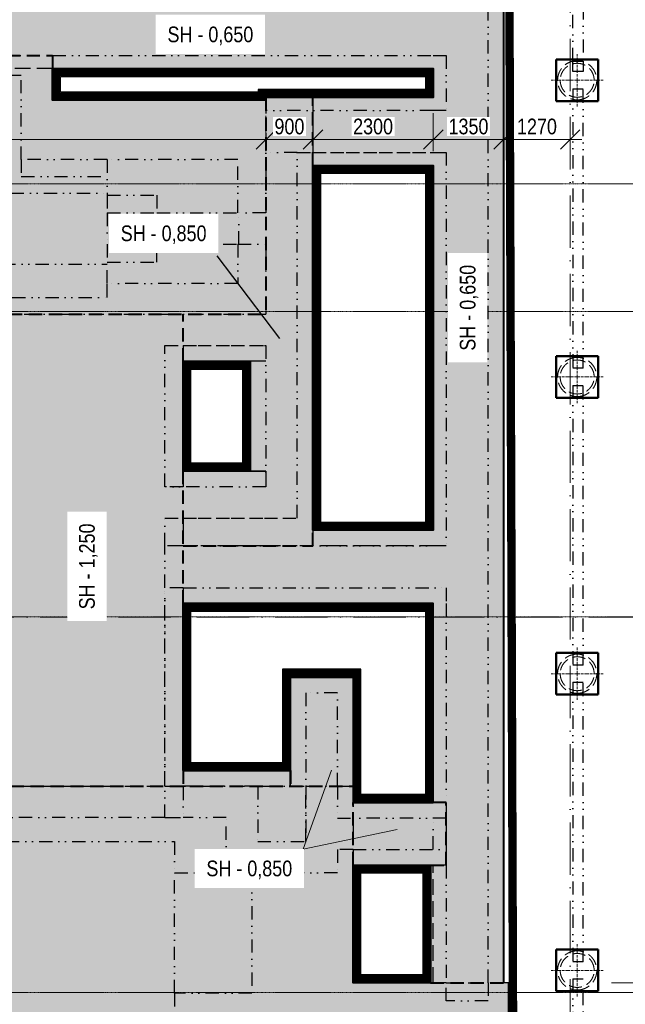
# Model space of a CAD drawing. Header units: millimetres. Extents: x -2694 to 670324, y -147023 to 76385.
# Tile 28 of 51: x 278634 to 290226, y 33526 to 52374. Entities that reach past the tile are written whole.
import ezdxf

# ---------------------------------------------------------------- set-up
doc = ezdxf.new("R2010")
doc.units = ezdxf.units.MM
doc.header["$LTSCALE"] = 10
for name, pattern in [('A_CARA_07', [7, 5, -2]), ('Carkovana 0.5x', [0.14, 0.1, -0.04]), ('Cerchovana 2x', [0.5, 0.3, -0.1, 0, -0.1]), ('DASHDOT', [25.4, 12.7, -6.35, 0, -6.35]), ('DASHED', [19.05, 12.7, -6.35]), ('DIVIDE', [31.75, 12.7, -6.35, 0, -6.35, 0, -6.35]), ('Teckovana', [0.06, 0, -0.06]), ('Čerchovaná 20mm', [3000, 2000, -500, 0, -500])]:
    doc.linetypes.add(name, pattern=pattern)
doc.layers.get('0').update_dxf_attribs({"lineweight": 20})
doc.layers.get('Defpoints').update_dxf_attribs({"lineweight": 20})
for name, color, linetype, lineweight in [('_A_OSY_HPFM', 253, 'DASHDOT', 13), ('A_KOTY', 7, 'Continuous', 13), ('CA_NEVHRA', 43, 'A_CARA_07', 20), ('CA_POHHRA25', 7, 'Continuous', 20), ('CA_REZY', 1, 'Continuous', 40), ('CA_ZAKLADY25', 43, 'Continuous', 20)]:
    doc.layers.add(name, color=color, linetype=linetype, lineweight=lineweight)
doc.layers.add('A_SRAFY_ZB', color=7, linetype='Continuous', lineweight=13, true_color=0xc8c8c8, transparency=0.3)
doc.layers.add('B_PUD_ZAKLAD_TENKA_PODKLADNI_BETON_A_H.I.', color=7, linetype='Continuous', lineweight=30, true_color=0x05ff44)
doc.layers.add('B_PUD_ZAKLAD_TUCNA_ZAKLAD_SPARA', color=7, linetype='Continuous', lineweight=40, true_color=0xff054b)
doc.layers.add('Rastr', color=252, linetype='Teckovana', lineweight=20, plot=False)
doc.layers.add('Standard', color=131, linetype='Continuous', lineweight=20, transparency=0.25)
doc.styles.add('KÓTY', font='ARIALN.TTF')
doc.dimstyles.new('INPROS - 150', dxfattribs={"dimscale": 150, "dimtxt": 2, "dimasz": 2.5, "dimexe": 1.5, "dimexo": 2, "dimtad": 1, "dimdec": 0, "dimrnd": 5, "dimtxsty": 'KÓTY', "dimblk": 'OBLIQUE', "dimcen": 2.5, "dimdle": 1.5, "dimadec": 0, "dimazin": 0, "dimtfac": 1, "dimtdec": 0, "dimtmove": 2, "dimatfit": 3, "dimldrblk": 'OBLIQUE', "dimfxl": 6, "dimfxlon": 1, "dimtfill": 1, "dimlwd": -1, "dimlwe": -1, "dimarcsym": 0})

# ---------------------------------------------------------------- blocks, each defined once
blk = doc.blocks.new('OSY_HPFM')
at = {"layer": '_A_OSY_HPFM', "color": 7, "linetype": 'Čerchovaná 20mm', "lineweight": 9, "ltscale": 0.05, "transparency": 33554641}
for p, q in [((289170, -1496), (289170, 75185)), ((-1494, 49230), (294943, 49230)), ((-1494, 46790), (294943, 46790)), ((-1494, 40940), (294943, 40940)), ((-1494, 33750), (294943, 33750))]:
    blk.add_line(p, q, dxfattribs=at)
blk = doc.blocks.new('zaklady hpfm')
at = {"layer": 'CA_ZAKLADY25', "color": 8, "lineweight": 50, "true_color": 0x7b7b7b}
for p, q in [((288905, 51615), (288905, 50815)), ((289705, 51615), (288905, 51615)), ((288905, 51615), (289705, 51615)), ((288905, 50815), (288905, 51615)), ((289705, 50815), (289705, 51615)), ((289705, 51615), (289705, 50815)), ((288905, 50815), (289705, 50815)), ((289705, 50815), (288905, 50815)), ((288905, 45935), (288905, 45135)), ((289705, 45935), (288905, 45935)), ((288905, 45935), (289705, 45935)), ((288905, 45135), (288905, 45935)), ((289705, 45135), (289705, 45935)), ((289705, 45935), (289705, 45135)), ((288905, 45135), (289705, 45135)), ((289705, 45135), (288905, 45135)), ((288905, 40255), (288905, 39455)), ((289705, 40255), (288905, 40255)), ((288905, 40255), (289705, 40255)), ((288905, 39455), (288905, 40255)), ((289705, 39455), (289705, 40255)), ((289705, 40255), (289705, 39455)), ((288905, 39455), (289705, 39455)), ((289705, 39455), (288905, 39455)), ((288905, 34575), (288905, 33775)), ((289705, 34575), (288905, 34575)), ((288905, 34575), (289705, 34575)), ((288905, 33775), (288905, 34575)), ((289705, 33775), (289705, 34575)), ((289705, 34575), (289705, 33775)), ((288905, 33775), (289705, 33775)), ((289705, 33775), (288905, 33775))]:
    blk.add_line(p, q, dxfattribs=at)
blk = doc.blocks.new('PRAHY')
at = {"layer": 'CA_REZY', "color": 251, "linetype": 'DIVIDE', "lineweight": 25, "ltscale": 2, "true_color": 0x646464}
for p, q in [((289220, -144399), (289220, -138899)), ((289420, -138899), (289420, -144399)), ((289220, -144399), (289420, -144399)), ((289220, -144598), (289220, -144399)), ((289420, -144399), (289220, -144399)), ((289420, -144399), (289420, -144598)), ((289420, -144598), (289220, -144598)), ((289220, -144928), (289420, -144928)), ((289220, -144928), (289220, -150278)), ((289420, -150278), (289420, -144928)), ((289420, -150278), (289220, -150278)), ((289220, -150608), (289420, -150608)), ((289220, -150608), (289220, -155958)), ((289420, -155958), (289420, -150608)), ((289420, -155958), (289220, -155958)), ((289220, -156288), (289420, -156288)), ((289220, -156288), (289220, -161638)), ((289420, -161638), (289420, -156288)), ((289420, -161638), (289220, -161638)), ((289220, -161964), (289420, -161964)), ((289220, -161964), (289220, -166914)), ((289420, -166914), (289420, -161964))]:
    blk.add_line(p, q, dxfattribs=at)
blk = doc.blocks.new('rastr jirka netisk')
at = {"layer": 'Rastr', "linetype": 'Cerchovana 2x', "lineweight": 5, "transparency": 33554508}
for p, q in [((300474, 234478), (185603, 234478)), ((300474, 232038), (185603, 232038)), ((300474, 226188), (185603, 226188)), ((300474, 218998), (185603, 218998))]:
    blk.add_line(p, q, dxfattribs=at)
blk = doc.blocks.new('PILOTY')
at = {"layer": 'CA_NEVHRA', "color": 8, "true_color": 0x7b7b7b}
for p, q in [((289305, -150305), (289305, -149980)), ((289305, -150480), (289305, -150305)), ((289130, -150480), (288805, -150480)), ((289305, -150480), (289130, -150480)), ((289305, -150480), (289305, -150655)), ((289305, -150480), (289480, -150480)), ((289480, -150480), (289805, -150480)), ((289305, -150655), (289305, -150980)), ((289305, -155985), (289305, -155660)), ((289305, -156160), (289305, -155985)), ((289130, -156160), (288805, -156160)), ((289305, -156160), (289130, -156160)), ((289305, -156160), (289305, -156335)), ((289305, -156160), (289480, -156160)), ((289480, -156160), (289805, -156160)), ((289305, -156335), (289305, -156660)), ((289305, -161665), (289305, -161340)), ((289305, -161840), (289305, -161665)), ((289130, -161840), (288805, -161840)), ((289305, -161840), (289130, -161840)), ((289305, -161840), (289305, -162015)), ((289305, -161840), (289480, -161840)), ((289480, -161840), (289805, -161840)), ((289305, -162015), (289305, -162340)), ((289305, -167345), (289305, -167020)), ((289305, -167520), (289305, -167345)), ((289130, -167520), (288805, -167520)), ((289305, -167520), (289130, -167520)), ((289305, -167520), (289305, -167695)), ((289305, -167520), (289480, -167520)), ((289480, -167520), (289805, -167520)), ((289305, -167695), (289305, -168020))]:
    blk.add_line(p, q, dxfattribs=at)
at = {"layer": 'CA_NEVHRA', "color": 8, "ltscale": 5, "true_color": 0x7b7b7b}
for centre, radius, start, end in [((289305, -150480), 375, 90, 270), ((289305, -150480), 375, 90, 270), ((289305, -150480), 325, 0, 180), ((289305, -150480), 325, 0, 180), ((289305, -150480), 375, 270, 90), ((289305, -150480), 375, 270, 90), ((289305, -150480), 325, 180, 0), ((289305, -150480), 325, 180, 0), ((289305, -156160), 375, 90, 270), ((289305, -156160), 375, 90, 270), ((289305, -156160), 325, 0, 180), ((289305, -156160), 325, 0, 180), ((289305, -156160), 375, 270, 90), ((289305, -156160), 375, 270, 90), ((289305, -156160), 325, 180, 0), ((289305, -156160), 325, 180, 0), ((289305, -161840), 375, 90, 270), ((289305, -161840), 375, 90, 270), ((289305, -161840), 325, 0, 180), ((289305, -161840), 325, 0, 180), ((289305, -161840), 375, 270, 90), ((289305, -161840), 375, 270, 90), ((289305, -161840), 325, 180, 0), ((289305, -161840), 325, 180, 0), ((289305, -167520), 375, 90, 270), ((289305, -167520), 375, 90, 270), ((289305, -167520), 375, 270, 90), ((289305, -167520), 375, 270, 90), ((289305, -167520), 325, 0, 180), ((289305, -167520), 325, 0, 180), ((289305, -167520), 325, 180, 0), ((289305, -167520), 325, 180, 0)]:
    blk.add_arc(centre, radius, start, end, dxfattribs=at)
blk = doc.blocks.new('tvar betonu')
at = {"layer": 'Standard', "color": 13, "linetype": 'DIVIDE', "lineweight": 25, "ltscale": 2, "true_color": 0xff5252, "transparency": 33554687}
for p, q in [((287599, 33940), (287599, 59620)), ((287899, 59620), (287899, 33940)), ((276862, 51690), (279262, 51690)), ((279262, 51690), (286549, 51690)), ((279262, 51690), (279262, 50835)), ((286549, 51690), (286799, 51690)), ((286799, 51690), (286799, 50635)), ((278662, 51305), (277462, 51305)), ((278662, 49695), (278662, 51305)), ((286549, 51440), (279262, 51440)), ((286549, 50885), (286549, 51440)), ((279262, 50835), (283347, 50835)), ((283347, 50835), (283347, 50885)), ((283347, 50885), (286549, 50885)), ((283347, 50835), (283347, 48675)), ((286549, 50635), (283347, 50635)), ((286799, 50635), (286549, 50635)), ((283947, 49835), (283347, 49835)), ((283947, 42835), (283947, 49835)), ((283947, 49835), (284247, 49835)), ((283947, 42835), (283947, 49835)), ((283947, 49835), (286799, 49835)), ((284247, 49835), (286549, 49835)), ((286549, 49835), (286799, 49835)), ((286799, 49835), (286799, 42300)), ((286799, 49835), (286799, 42300)), ((278662, 49695), (278662, 49375)), ((280309, 49695), (278662, 49695)), ((280309, 49695), (280309, 49015)), ((282809, 49695), (280309, 49695)), ((282809, 48675), (282809, 49695)), ((284247, 49585), (284247, 42600)), ((286549, 49585), (284247, 49585)), ((286549, 42600), (286549, 49585)), ((278662, 49375), (280309, 49375)), ((278459, 49055), (280309, 49055)), ((280309, 49015), (281259, 49015)), ((280309, 49015), (280309, 48675)), ((281259, 49015), (281259, 48675)), ((280309, 48675), (280309, 48075)), ((280309, 48675), (281259, 48675)), ((281259, 48675), (282809, 48675)), ((283347, 48675), (282809, 48675)), ((282827, 48075), (282827, 48675)), ((280309, 48075), (280309, 47735)), ((281259, 48075), (280309, 48075)), ((281259, 47735), (281259, 48075)), ((281259, 48075), (282809, 48075)), ((282809, 48075), (282809, 47325)), ((282809, 48075), (283347, 48075)), ((283347, 48075), (283347, 46735)), ((275124, 47695), (280309, 47695)), ((280309, 47325), (280309, 47735)), ((280309, 47735), (281259, 47735)), ((282809, 47325), (280309, 47325)), ((280309, 47055), (280309, 47325)), ((272139, 47055), (280309, 47055)), ((271099, 46735), (283347, 46735)), ((281412, 43435), (281412, 46135)), ((281412, 46135), (281762, 46135)), ((281412, 43435), (281412, 46135)), ((281412, 46135), (283347, 46135)), ((281762, 46135), (281762, 43435)), ((281762, 46135), (283047, 46135)), ((283047, 46135), (283347, 46135)), ((283347, 46135), (283347, 43735)), ((283347, 46135), (283347, 43435)), ((283047, 45835), (281762, 45835)), ((283047, 43735), (283047, 45835)), ((281762, 43735), (283047, 43735)), ((283347, 43735), (283347, 43435)), ((281762, 43435), (281412, 43435)), ((283347, 43435), (281412, 43435)), ((283347, 43435), (281762, 43435)), ((281412, 42300), (281412, 42835)), ((281412, 42835), (281762, 42835)), ((281412, 42300), (281412, 42835)), ((281412, 42835), (283947, 42835)), ((281762, 42835), (281762, 42300)), ((281762, 42835), (283947, 42835)), ((284247, 42600), (286549, 42600)), ((281412, 41500), (281412, 42300)), ((281762, 42300), (281412, 42300)), ((286799, 42300), (281412, 42300)), ((283947, 42300), (281762, 42300)), ((284247, 42300), (283947, 42300)), ((286549, 42300), (284247, 42300)), ((286799, 42300), (286549, 42300)), ((281412, 37100), (281412, 41500)), ((281762, 41500), (281412, 41500)), ((281412, 37700), (281412, 41500)), ((281762, 41500), (281762, 37100)), ((281762, 41500), (286799, 41500)), ((286799, 41500), (286799, 41200)), ((286549, 41200), (281762, 41200)), ((286549, 37390), (286549, 41200)), ((286799, 41200), (286799, 37390)), ((283814, 39490), (283814, 39790)), ((283814, 39790), (285014, 39790)), ((285014, 39790), (285014, 39490)), ((283814, 38000), (283814, 39490)), ((284714, 39490), (284114, 39490)), ((284114, 39490), (284114, 37700)), ((284714, 37700), (284714, 39490)), ((285014, 39490), (285014, 37700)), ((281762, 38000), (283814, 38000)), ((281412, 37700), (283189, 37700)), ((283189, 37700), (281762, 37700)), ((283189, 37700), (283189, 36640)), ((283189, 37700), (284114, 37700)), ((283189, 37700), (283189, 36640)), ((284114, 37700), (284114, 36640)), ((284114, 36640), (284114, 37700)), ((284114, 37700), (284714, 37700)), ((284714, 37700), (284714, 37090)), ((284714, 37700), (285014, 37700)), ((284714, 37700), (284714, 37090)), ((285014, 37700), (285014, 37090)), ((285014, 37390), (286549, 37390)), ((286799, 37390), (286799, 37090)), ((281412, 37100), (277287, 37100)), ((282589, 37100), (281762, 37100)), ((282589, 36040), (282589, 37100)), ((284714, 37090), (285014, 37090)), ((284714, 37090), (285014, 37090)), ((285014, 37090), (285014, 36490)), ((286799, 37090), (285014, 37090)), ((286549, 36490), (286549, 37090)), ((277099, 36640), (281599, 36640)), ((277099, 36640), (281599, 36640)), ((281599, 36640), (281599, 36040)), ((281599, 36640), (281599, 36040)), ((283189, 36640), (284114, 36640)), ((283189, 36640), (284114, 36640)), ((284714, 36490), (284714, 36040)), ((285014, 36490), (284714, 36490)), ((284714, 36490), (284714, 36040)), ((285014, 36490), (284714, 36490)), ((285014, 36490), (285014, 33940)), ((285014, 36490), (286799, 36490)), ((286799, 36490), (286799, 36190)), ((286499, 36190), (285014, 36190)), ((286499, 33940), (286499, 36190)), ((286799, 36190), (286799, 33940)), ((281599, 33740), (281599, 36040)), ((281599, 36040), (282589, 36040)), ((282589, 36040), (283079, 36040)), ((283079, 36040), (283079, 33740)), ((284714, 36040), (283079, 36040)), ((284714, 36040), (283079, 36040)), ((286799, 33940), (285014, 33940)), ((286799, 33590), (286799, 33940)), ((287599, 33940), (287599, 33590)), ((287999, 33940), (287599, 33940)), ((287999, 31040), (287999, 33940)), ((281599, 33740), (281599, 33140)), ((283079, 33740), (281599, 33740)), ((281599, 33740), (281599, 33140)), ((287599, 33590), (286799, 33590))]:
    blk.add_line(p, q, dxfattribs=at)
at = {"layer": 'Standard', "color": 13, "linetype": 'Carkovana 0.5x', "lineweight": 25, "ltscale": 300, "true_color": 0xff5252, "transparency": 33554687}
for p, q in [((279262, 51440), (276862, 51440)), ((284247, 50885), (284247, 49585)), ((283347, 45835), (283047, 45835)), ((283047, 43735), (283347, 43735)), ((283347, 43735), (283047, 43735)), ((283047, 43735), (283347, 43735)), ((284247, 42600), (284247, 42300)), ((283814, 37700), (283814, 38000)), ((283814, 37700), (283814, 38000)), ((283814, 38000), (283814, 37700)), ((277287, 37700), (281412, 37700)), ((286549, 37390), (286799, 37390)), ((281412, 37100), (281762, 37100)), ((286799, 37090), (286799, 36490)), ((286499, 36190), (286549, 36190)), ((286549, 36190), (286499, 36190)), ((286549, 36190), (286499, 36190)), ((286549, 33940), (286549, 36190)), ((286799, 36190), (286549, 36190)), ((286799, 33940), (287599, 33940))]:
    blk.add_line(p, q, dxfattribs=at)
blk = doc.blocks.new('_Oblique')
at = {"color": 0, "linetype": 'ByBlock', "lineweight": -2}
blk.add_line((-0.5, -0.5), (0.5, 0.5), dxfattribs=at)
blk = doc.blocks.new('*D141')
at = {"layer": 'A_KOTY', "color": 0, "transparency": 16777216}
for p, q in [((290859, 33715), (290859, 53039)), ((289959, 52814), (291084, 52814)), ((289959, 33940), (291084, 33940))]:
    blk.add_line(p, q, dxfattribs=at)
at = {"layer": 'Defpoints', "color": 0, "transparency": 16777216}
for p in [(286474, 52814), (290859, 52814), (287899, 33940)]:
    blk.add_point(p, dxfattribs=at)
at = {"layer": 'A_KOTY', "color": 0, "transparency": 16777216, "xscale": 375, "yscale": 375, "zscale": 375}
for p, rotation in [((290859, 52814), 90), ((290859, 33940), 270)]:
    blk.add_blockref('_Oblique', p, dxfattribs=dict(at, rotation=rotation))
at = {"layer": 'A_KOTY', "color": 0, "transparency": 16777216, "insert": (290613, 43377), "char_height": 300, "attachment_point": 5, "rotation": 90, "style": 'KÓTY', "bg_fill": 3, "box_fill_scale": 1.1, "bg_fill_color": 256, "bg_fill_true_color": 13158600, "bg_fill_transparency": 0}
blk.add_mtext('18875', dxfattribs=at)
blk = doc.blocks.new('*D142')
at = {"layer": 'A_KOTY', "color": 0, "transparency": 16777216}
for p, q in [((290859, 34165), (290859, 30815)), ((289959, 33940), (291084, 33940)), ((289959, 31040), (291084, 31040))]:
    blk.add_line(p, q, dxfattribs=at)
at = {"layer": 'Defpoints', "color": 0, "transparency": 16777216}
for p in [(287899, 33940), (287999, 31040), (290859, 31040)]:
    blk.add_point(p, dxfattribs=at)
at = {"layer": 'A_KOTY', "color": 0, "transparency": 16777216, "xscale": 375, "yscale": 375, "zscale": 375}
for p, rotation in [((290859, 33940), 90), ((290859, 31040), 270)]:
    blk.add_blockref('_Oblique', p, dxfattribs=dict(at, rotation=rotation))
at = {"layer": 'A_KOTY', "color": 0, "transparency": 16777216, "insert": (290613, 32490), "char_height": 300, "attachment_point": 5, "rotation": 90, "style": 'KÓTY', "bg_fill": 3, "box_fill_scale": 1.1, "bg_fill_color": 256, "bg_fill_true_color": 13158600, "bg_fill_transparency": 0}
blk.add_mtext('2900', dxfattribs=at)
blk = doc.blocks.new('*D183')
at = {"layer": 'A_KOTY', "color": 0, "transparency": 16777216}
for p, q in [((271399, 50535), (271399, 49856)), ((283347, 50535), (283347, 49856)), ((271174, 50081), (283572, 50081))]:
    blk.add_line(p, q, dxfattribs=at)
at = {"layer": 'Defpoints', "color": 0, "transparency": 16777216}
for p in [(271399, 50835), (283347, 50835), (283347, 50081)]:
    blk.add_point(p, dxfattribs=at)
at = {"layer": 'A_KOTY', "color": 0, "transparency": 16777216, "xscale": 375, "yscale": 375, "zscale": 375, "rotation": 180}
blk.add_blockref('_Oblique', (271399, 50081), dxfattribs=at)
at = {"layer": 'A_KOTY', "color": 0, "transparency": 16777216, "xscale": 375, "yscale": 375, "zscale": 375}
blk.add_blockref('_Oblique', (283347, 50081), dxfattribs=at)
at = {"layer": 'A_KOTY', "color": 0, "transparency": 16777216, "insert": (277373, 50328), "char_height": 300, "attachment_point": 5, "style": 'KÓTY', "bg_fill": 3, "box_fill_scale": 1.1, "bg_fill_color": 256, "bg_fill_true_color": 13158600, "bg_fill_transparency": 0}
blk.add_mtext('11950', dxfattribs=at)
blk = doc.blocks.new('*D184')
at = {"layer": 'A_KOTY', "color": 0, "transparency": 16777216}
for p, q in [((283347, 50535), (283347, 49856)), ((284247, 50585), (284247, 49856)), ((283122, 50081), (284472, 50081))]:
    blk.add_line(p, q, dxfattribs=at)
at = {"layer": 'Defpoints', "color": 0, "transparency": 16777216}
for p in [(283347, 50835), (284247, 50885), (284247, 50081)]:
    blk.add_point(p, dxfattribs=at)
at = {"layer": 'A_KOTY', "color": 0, "transparency": 16777216, "xscale": 375, "yscale": 375, "zscale": 375, "rotation": 180}
blk.add_blockref('_Oblique', (283347, 50081), dxfattribs=at)
at = {"layer": 'A_KOTY', "color": 0, "transparency": 16777216, "xscale": 375, "yscale": 375, "zscale": 375}
blk.add_blockref('_Oblique', (284247, 50081), dxfattribs=at)
at = {"layer": 'A_KOTY', "color": 0, "transparency": 16777216, "insert": (283797, 50328), "char_height": 300, "attachment_point": 5, "style": 'KÓTY', "bg_fill": 3, "box_fill_scale": 1.1, "bg_fill_color": 256, "bg_fill_true_color": 13158600, "bg_fill_transparency": 0}
blk.add_mtext('900', dxfattribs=at)
blk = doc.blocks.new('*D185')
at = {"layer": 'A_KOTY', "color": 0, "transparency": 16777216}
for p, q in [((284247, 50585), (284247, 49856)), ((286549, 50585), (286549, 49856)), ((284022, 50081), (286774, 50081))]:
    blk.add_line(p, q, dxfattribs=at)
at = {"layer": 'Defpoints', "color": 0, "transparency": 16777216}
for p in [(284247, 50885), (286549, 50885), (286549, 50081)]:
    blk.add_point(p, dxfattribs=at)
at = {"layer": 'A_KOTY', "color": 0, "transparency": 16777216, "xscale": 375, "yscale": 375, "zscale": 375, "rotation": 180}
blk.add_blockref('_Oblique', (284247, 50081), dxfattribs=at)
at = {"layer": 'A_KOTY', "color": 0, "transparency": 16777216, "xscale": 375, "yscale": 375, "zscale": 375}
blk.add_blockref('_Oblique', (286549, 50081), dxfattribs=at)
at = {"layer": 'A_KOTY', "color": 0, "transparency": 16777216, "insert": (285398, 50328), "char_height": 300, "attachment_point": 5, "style": 'KÓTY', "bg_fill": 3, "box_fill_scale": 1.1, "bg_fill_color": 256, "bg_fill_true_color": 13158600, "bg_fill_transparency": 0}
blk.add_mtext('2300', dxfattribs=at)
blk = doc.blocks.new('*D186')
at = {"layer": 'A_KOTY', "color": 0, "transparency": 16777216}
for p, q in [((286549, 50585), (286549, 49856)), ((287899, 49530), (287899, 50306)), ((286324, 50081), (288124, 50081))]:
    blk.add_line(p, q, dxfattribs=at)
at = {"layer": 'Defpoints', "color": 0, "transparency": 16777216}
for p in [(286549, 50885), (287899, 50081), (287899, 49230)]:
    blk.add_point(p, dxfattribs=at)
at = {"layer": 'A_KOTY', "color": 0, "transparency": 16777216, "xscale": 375, "yscale": 375, "zscale": 375, "rotation": 180}
blk.add_blockref('_Oblique', (286549, 50081), dxfattribs=at)
at = {"layer": 'A_KOTY', "color": 0, "transparency": 16777216, "xscale": 375, "yscale": 375, "zscale": 375}
blk.add_blockref('_Oblique', (287899, 50081), dxfattribs=at)
at = {"layer": 'A_KOTY', "color": 0, "transparency": 16777216, "insert": (287224, 50328), "char_height": 300, "attachment_point": 5, "style": 'KÓTY', "bg_fill": 3, "box_fill_scale": 1.1, "bg_fill_color": 256, "bg_fill_true_color": 13158600, "bg_fill_transparency": 0}
blk.add_mtext('1350', dxfattribs=at)
blk = doc.blocks.new('*D187')
at = {"layer": 'A_KOTY', "color": 0, "transparency": 16777216}
for p, q in [((289170, 50515), (289170, 49856)), ((287899, 49530), (287899, 50306)), ((287674, 50081), (289395, 50081))]:
    blk.add_line(p, q, dxfattribs=at)
at = {"layer": 'Defpoints', "color": 0, "lineweight": 100, "transparency": 16777216}
for p in [(289170, 50815), (289170, 50081), (287899, 49230)]:
    blk.add_point(p, dxfattribs=at)
at = {"layer": 'A_KOTY', "color": 0, "transparency": 16777216, "xscale": 375, "yscale": 375, "zscale": 375, "rotation": 180}
blk.add_blockref('_Oblique', (287899, 50081), dxfattribs=at)
at = {"layer": 'A_KOTY', "color": 0, "transparency": 16777216, "xscale": 375, "yscale": 375, "zscale": 375}
blk.add_blockref('_Oblique', (289170, 50081), dxfattribs=at)
at = {"layer": 'A_KOTY', "color": 0, "transparency": 16777216, "insert": (288535, 50328), "char_height": 300, "attachment_point": 5, "style": 'KÓTY', "bg_fill": 3, "box_fill_scale": 1.1, "bg_fill_color": 256, "bg_fill_true_color": 13158600, "bg_fill_transparency": 0}
blk.add_mtext('1270', dxfattribs=at)
blk = doc.blocks.new('*D236')
at = {"layer": 'A_KOTY', "color": 0, "transparency": 16777216}
for p, q in [((292357, 59845), (292357, 18366)), ((291457, 59620), (292582, 59620)), ((291457, 18591), (292582, 18591))]:
    blk.add_line(p, q, dxfattribs=at)
at = {"layer": 'Defpoints', "color": 0, "transparency": 16777216}
for p in [(287899, 59620), (290859, 18591), (292357, 18591)]:
    blk.add_point(p, dxfattribs=at)
at = {"layer": 'A_KOTY', "color": 0, "transparency": 16777216, "xscale": 375, "yscale": 375, "zscale": 375}
for p, rotation in [((292357, 59620), 90), ((292357, 18591), 270)]:
    blk.add_blockref('_Oblique', p, dxfattribs=dict(at, rotation=rotation))
at = {"layer": 'A_KOTY', "color": 0, "transparency": 16777216, "insert": (292110, 39105), "char_height": 300, "attachment_point": 5, "rotation": 90, "style": 'KÓTY', "bg_fill": 3, "box_fill_scale": 1.1, "bg_fill_color": 256, "bg_fill_true_color": 13158600, "bg_fill_transparency": 0}
blk.add_mtext('41030', dxfattribs=at)

msp = doc.modelspace()

# ---------------------------------------------------------------- hatches: boundary and pattern name
at = {"layer": 'A_SRAFY_ZB', "linetype": 'Continuous', "lineweight": -3}
for points in [[(287899.5, 59620), (286549.5, 59620), (286549.5, 52745), (271399.5, 52745), (271399.5, 51440), (276862.5, 51440), (276862.5, 51690), (279262.5, 51690), (279262.5, 51440), (286549.5, 51440), (286549.5, 50885), (284247, 50885), (284247, 49585), (286549.5, 49585), (286549.5, 42600), (284247, 42600), (284247, 42300), (281762, 42300), (281762, 41200), (286549.5, 41200), (286549.5, 37390), (286799.5, 37390), (286799.5, 36190), (286499.5, 36190), (286499.5, 33940), (287899.5, 33940)], [(284247, 49585), (284247, 50885), (283347, 50885), (283347, 46735), (281762, 46735), (281762, 45835), (283047, 45835), (283047, 43735), (281762, 43735), (281762, 42300), (284247, 42300), (284247, 42600)]]:
    msp.add_hatch(color=256, dxfattribs=at).paths.add_polyline_path(points)
h = msp.add_hatch(color=256, dxfattribs=at)
h.paths.add_polyline_path([(269299.5, 50835), (263836.5, 50835), (263836.5, 51340), (263836.5, 51690), (261436.5, 51690), (261436.5, 51340), (261436.5, 50835), (257352, 50835), (257352, 46735), (263412, 46735), (263412, 45935), (269299.5, 45935)])
h.paths.add_polyline_path([(283347, 50835), (279262.5, 50835), (279262.5, 51440), (279262.5, 51690), (276862.5, 51690), (276862.5, 51440), (276862.5, 50835), (271399.5, 50835), (271399.5, 45935), (277287, 45935), (277287, 46735), (283347, 46735)])
h = msp.add_hatch(color=256, dxfattribs=at)
h.paths.add_polyline_path([(263762, 43290), (263762, 44345), (263762, 45635), (263762, 45935), (263412, 45935), (263412, 46735), (258937, 46735), (258937, 45835), (258937, 43735), (258937, 41200), (258937, 38000), (258937, 37700), (263762, 37700), (263762, 38450), (263762, 39850), (263762, 41890)])
h.paths.add_polyline_path([(281762, 43735), (281762, 45835), (281762, 46735), (277287, 46735), (277287, 45935), (276937, 45935), (276937, 45635), (276937, 44345), (276937, 43290), (276937, 41890), (276937, 39850), (276937, 38450), (276937, 37700), (281762, 37700), (281762, 38000), (281762, 41200)])
h = msp.add_hatch(color=256, dxfattribs=at)
h.paths.add_polyline_path([(283814.5, 38000), (281762, 38000), (281762, 37700), (283814.5, 37700)])
h.paths.add_polyline_path([(285014.5, 39790), (283814.5, 39790), (283814.5, 38000), (283814.5, 37700), (285014.5, 37700)])
h.paths.add_polyline_path([(286799.5, 37390), (286549.5, 37390), (285014.5, 37390), (285014.5, 36190), (286499.5, 36190), (286799.5, 36190)])
h = msp.add_hatch(color=256, dxfattribs=at)
h.paths.add_polyline_path([(259099.5, 32640), (265890.1, 32640), (270421.3, 32640), (270421.3, 37700), (269299.5, 37700), (263762, 37700), (258937, 37700), (255684.5, 37700), (255684.5, 36190), (255684.5, 33940), (254199.5, 33940), (252799.5, 33940), (252699.5, 33940), (252699.5, 31040), (259099.5, 31040)])
h.paths.add_polyline_path([(285014.5, 36190), (285014.5, 37390), (285014.5, 37700), (276937, 37700), (271399.5, 37700), (270421.3, 37700), (270421.3, 32640), (277388.6, 32640), (281599.5, 32640), (281599.5, 31040), (287999.5, 31040), (287999.5, 33940), (286499.5, 33940), (285014.5, 33940)])
h.paths.add_polyline_path([(277388.6, 32640), (276491.1, 32640), (276490, 29840), (277388.6, 29840)])
h.paths.add_polyline_path([(266790, 32640), (265890.1, 32640), (265890.1, 29840.8), (266790, 29840.8)])

# ---------------------------------------------------------------- linework, layer by layer
at = {"layer": 'A_KOTY', "lineweight": 25, "transparency": 33554687}
msp.add_lwpolyline([(282408.1, 47855.2), (283608.6, 46270.2)], dxfattribs=at)
at = {"layer": 'A_KOTY'}
msp.add_lwpolyline([(284603, 38005.8), (284058.1, 36496.9), (285857.5, 36874.9)], dxfattribs=at)
at = {"layer": 'B_PUD_ZAKLAD_TENKA_PODKLADNI_BETON_A_H.I.', "transparency": 33554559, "const_width": 140}
msp.add_lwpolyline([(241640, 53415), (265711, 53415), (265711, 62257.9), (267261, 62257.9), (267261, 53415), (269924.5, 53415), (269924.5, 67495), (271474.5, 67495), (271474.5, 52814.1), (286474.5, 52814.1), (286474.5, 59695), (287974.2, 59695), (288074.7, 30965), (281524.5, 30965), (281524.5, 32565), (277463.6, 32565), (277463.5, 30064.9), (278765, 30064.9), (278765, 26914.9), (276563.6, 26914.9), (276563.6, 25590.8)], dxfattribs=at)
at = {"layer": 'B_PUD_ZAKLAD_TENKA_PODKLADNI_BETON_A_H.I.'}
msp.add_lwpolyline([(241640, 53490), (265636, 53490), (265636, 62332.9), (267336, 62332.9), (267336, 53490), (269849.5, 53490), (269849.5, 67570), (271549.5, 67570), (271549.5, 52889.1), (286399.5, 52889.1), (286399.5, 59770), (288049, 59770), (288150, 30890), (281449.5, 30890), (281449.5, 32490), (277538.6, 32490), (277538.5, 30139.9), (278840, 30139.9), (278840, 26839.9), (276638.6, 26839.9), (276638.6, 25590.8)], dxfattribs=at)
at = {"layer": 'B_PUD_ZAKLAD_TENKA_PODKLADNI_BETON_A_H.I.', "transparency": 33554559, "const_width": 140}
for points in [[(279337.5, 51365), (286474.5, 51365), (286474.5, 50960), (283272, 50960), (283272, 50910), (279337.5, 50910)], [(284322, 49510), (286474.5, 49510), (286474.5, 42675), (284322, 42675)], [(281837, 45760), (282972, 45760), (282972, 43810), (281837, 43810)], [(281837, 41125), (286474.5, 41125), (286474.5, 37465), (285089.5, 37465), (285089.5, 39865), (283739.5, 39865), (283739.5, 38075), (281837, 38075)], [(285089.5, 36115), (286424.5, 36115), (286424.5, 34015), (285089.5, 34015)]]:
    msp.add_lwpolyline(points, close=True, dxfattribs=at)
at = {"layer": 'B_PUD_ZAKLAD_TENKA_PODKLADNI_BETON_A_H.I.'}
for points in [[(279412.5, 51290), (286399.5, 51290), (286399.5, 51035), (283197, 51035), (283197, 50985), (279412.5, 50985)], [(284397, 49435), (286399.5, 49435), (286399.5, 42750), (284397, 42750)], [(281912, 45685), (282897, 45685), (282897, 43885), (281912, 43885)], [(281912, 41050), (286399.5, 41050), (286399.5, 37540), (285164.5, 37540), (285164.5, 39940), (283664.5, 39940), (283664.5, 38150), (281912, 38150)], [(285164.5, 36040), (286349.5, 36040), (286349.5, 34090), (285164.5, 34090)]]:
    msp.add_lwpolyline(points, close=True, dxfattribs=at)
at = {"layer": 'B_PUD_ZAKLAD_TUCNA_ZAKLAD_SPARA'}
for points in [[(287899.5, 33940), (287899.5, 59620), (286549.5, 59620), (286549.5, 52740)], [(279262.5, 51440), (286549.5, 51440), (286549.5, 50885), (283347, 50885), (283347, 50835), (279262.5, 50835), (279262.5, 51440)], [(281762, 38000), (283814.5, 38000), (283814.5, 39790), (285014.5, 39790), (285014.5, 37390), (286549.5, 37390), (286549.5, 41200), (281762, 41200)], [(281762, 38000), (281762, 41200)], [(287999.5, 31040), (287999.5, 33940)]]:
    msp.add_lwpolyline(points, dxfattribs=at)
at = {"layer": 'B_PUD_ZAKLAD_TUCNA_ZAKLAD_SPARA', "linetype": 'DASHED', "ltscale": 2}
for points in [[(276862.5, 51440), (276862.5, 51690), (279262.5, 51690), (279262.5, 51440)], [(283347, 50885), (283347, 46735)], [(284247, 49585), (284247, 50885)], [(277287, 46735), (283347, 46735)], [(281762, 45835), (281762, 46735)], [(281762, 41200), (281762, 43735)], [(281762, 42300), (284247, 42300), (284247, 42600)], [(281762, 38000), (281762, 37700)], [(283814.5, 38000), (283814.5, 37700)], [(276937, 37700), (276937, 37700), (285014.5, 37700)], [(285014.5, 36190), (285014.5, 37390)], [(286499.5, 36190), (286799.5, 36190), (286799.5, 37390), (286549.5, 37390)], [(286499.5, 33940), (287999.5, 33940)]]:
    msp.add_lwpolyline(points, dxfattribs=at)
at = {"layer": 'B_PUD_ZAKLAD_TUCNA_ZAKLAD_SPARA'}
for points in [[(284247, 49585), (286549.5, 49585), (286549.5, 42600), (284247, 42600)], [(281762, 45835), (283047, 45835), (283047, 43735), (281762, 43735)], [(285014.5, 36190), (286499.5, 36190), (286499.5, 33940), (285014.5, 33940)]]:
    msp.add_lwpolyline(points, close=True, dxfattribs=at)

# ---------------------------------------------------------------- block references
at = {"layer": '_A_OSY_HPFM'}
msp.add_blockref('OSY_HPFM', (0, 0), dxfattribs=at)
at = {"layer": 'CA_NEVHRA'}
msp.add_blockref('PILOTY', (0, 201694.5), dxfattribs=at)
at = {"layer": 'CA_POHHRA25'}
msp.add_blockref('PRAHY', (0, 195978.4), dxfattribs=at)
at = {"layer": 'CA_ZAKLADY25'}
msp.add_blockref('zaklady hpfm', (0, 0), dxfattribs=at)
at = {"layer": 'Rastr'}
msp.add_blockref('rastr jirka netisk', (0, -185247.8), dxfattribs=at)
at = {"layer": 'Standard', "color": 2}
msp.add_blockref('tvar betonu', (0, 0), dxfattribs=at)

# ---------------------------------------------------------------- next in the draw order: texts
at = {"layer": 'A_KOTY', "lineweight": 25, "transparency": 33554687, "char_height": 300, "attachment_point": 5, "style": 'KÓTY', "bg_fill": 3, "box_fill_scale": 1.75, "bg_fill_color": 256, "bg_fill_transparency": 0}
for s, insert in [('SH - 0,650', (282284, 52064.6)), ('SH - 0,850', (281388.9, 48257.3)), ('SH - 0,850', (283029, 36098.8))]:
    msp.add_mtext(s, dxfattribs=dict(at, insert=insert))
at = {"layer": 'A_KOTY', "lineweight": 25, "transparency": 33554687, "char_height": 300, "attachment_point": 5, "rotation": 90, "style": 'KÓTY', "bg_fill": 3, "box_fill_scale": 1.75, "bg_fill_color": 256, "bg_fill_transparency": 0}
for s, insert in [('SH - 0,650', (287236.2, 46860.3)), ('SH - 1,250', (279948.2, 41908.9))]:
    msp.add_mtext(s, dxfattribs=dict(at, insert=insert))

# ---------------------------------------------------------------- next in the draw order: dimensions: what is measured, and where the dimension line sits
at = {"layer": 'A_KOTY'}
dim = msp.add_linear_dim(base=(283346.9771368, 50081.1712208), p1=(271399.4771368, 50834.9511631), p2=(283346.9771368, 50834.9511631), dimstyle='INPROS - 150', dxfattribs=at)
dim.commit()
dim.dimension.update_dxf_attribs({"geometry": '*D183', "text_midpoint": (277373.2271368, 50328.0931171)})

# ---------------------------------------------------------------- next in the draw order: dimensions: what is measured, and where the dimension line sits
dim = msp.add_linear_dim(base=(290859.4, 52814.1), p1=(287899.5, 33940), p2=(286474.5, 52814.1), angle=90, dimstyle='INPROS - 150', dxfattribs=at)
dim.commit()
dim.dimension.update_dxf_attribs({"geometry": '*D141', "text_midpoint": (290612.5, 43377)})
dim = msp.add_linear_dim(base=(284247, 50081.2), p1=(283347, 50835), p2=(284247, 50885), dimstyle='INPROS - 150', dxfattribs=at)
dim.commit()
dim.dimension.update_dxf_attribs({"geometry": '*D184', "text_midpoint": (283797, 50328.1)})

# ---------------------------------------------------------------- next in the draw order: dimensions: what is measured, and where the dimension line sits
dim = msp.add_linear_dim(base=(286549.4771368, 50081.1712208), p1=(284246.9771368, 50884.9511631), p2=(286549.4771368, 50884.9511631), dimstyle='INPROS - 150', dxfattribs=at)
dim.commit()
dim.dimension.update_dxf_attribs({"geometry": '*D185', "text_midpoint": (285398.2271368, 50328.0931171)})
dim = msp.add_linear_dim(base=(290859.4, 31040), p1=(287899.5, 33940), p2=(287999.5, 31040), angle=90, dimstyle='INPROS - 150', dxfattribs=at)
dim.commit()
dim.dimension.update_dxf_attribs({"geometry": '*D142', "text_midpoint": (290612.5, 32490)})

# ---------------------------------------------------------------- next in the draw order: dimensions: what is measured, and where the dimension line sits
dim = msp.add_linear_dim(base=(287899.5, 50081.2), p1=(286549.5, 50885), p2=(287899.5, 49229.9), dimstyle='INPROS - 150', dxfattribs=at)
dim.commit()
dim.dimension.update_dxf_attribs({"geometry": '*D186', "text_midpoint": (287224.5, 50328.1)})

# ---------------------------------------------------------------- next in the draw order: dimensions: what is measured, and where the dimension line sits
dim = msp.add_linear_dim(base=(289170.0472, 50081.1712), p1=(287899.4771, 49229.8711), p2=(289170.0472, 50814.9205), dimstyle='INPROS - 150', dxfattribs=at)
dim.commit()
dim.dimension.update_dxf_attribs({"geometry": '*D187', "text_midpoint": (288534.7622, 50328.0931)})

# ---------------------------------------------------------------- next in the draw order: dimensions: what is measured, and where the dimension line sits
dim = msp.add_linear_dim(base=(292356.7, 18590.8), p1=(287899.5, 59620), p2=(290859.4, 18590.8), angle=90, dimstyle='INPROS - 150', dxfattribs=at)
dim.commit()
dim.dimension.update_dxf_attribs({"geometry": '*D236', "text_midpoint": (292109.7, 39105.4)})

doc.saveas('drawing.dxf')
